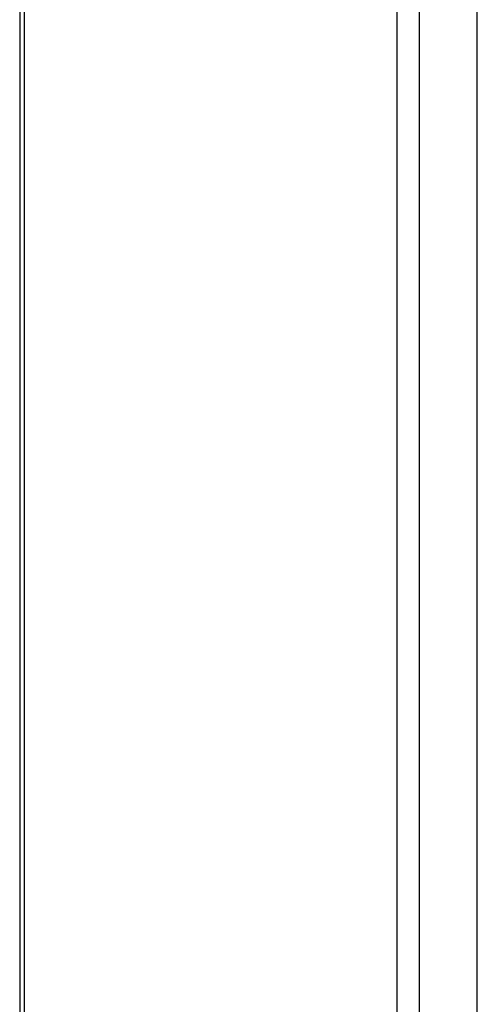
# Model space of a CAD drawing. Header units: inches. Extents: x 0 to 160, y -11 to 104.
# Tile 116 of 121: x 137.85 to 140.36, y 62.68 to 68.08. Entities that reach past the tile are written whole.
import ezdxf

# ---------------------------------------------------------------- set-up
doc = ezdxf.new("R2010")
doc.units = ezdxf.units.IN
doc.header["$LTSCALE"] = 9.614827
doc.header["$MEASUREMENT"] = 0
doc.layers.add('Visible Edges(ANSI)', color=7, linetype='Continuous', lineweight=25)
doc.layers.add('Visible Tangent Edges(ANSI)', color=7, linetype='Continuous', lineweight=25)

msp = doc.modelspace()

# ---------------------------------------------------------------- linework, layer by layer
at = {"layer": 'Visible Edges(ANSI)'}
for p, q in [((137.8516, 78.6411), (137.8516, 40.776)), ((140.3626, 60.0656), (140.3626, 75.1989))]:
    msp.add_line(p, q, dxfattribs=at)
at = {"layer": 'Visible Tangent Edges(ANSI)'}
for p, q in [((137.8768, 78.606), (137.8768, 40.7409)), ((139.9224, 39.5599), (139.9224, 77.4249)), ((140.0441, 77.4249), (140.0441, 39.5599))]:
    msp.add_line(p, q, dxfattribs=at)

doc.saveas('drawing.dxf')
